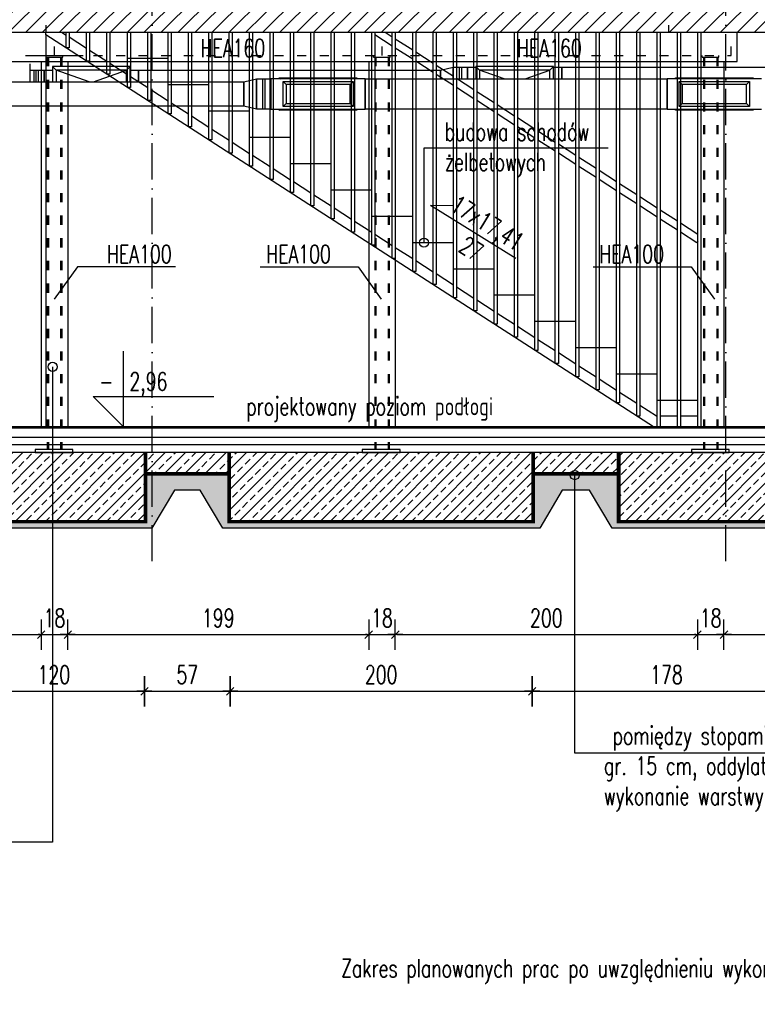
# Model space of a CAD drawing. Header units: millimetres. Extents: x 167273 to 188273, y -125105 to -88145.
# Tile 79 of 210: x 173765 to 174254, y -107184 to -106532. Entities that reach past the tile are written whole.
import ezdxf

# ---------------------------------------------------------------- set-up
doc = ezdxf.new("R2010")
doc.units = ezdxf.units.MM
doc.header["$PDMODE"] = 35
doc.header["$PDSIZE"] = 5
for name, pattern in [('ACAD_ISO03W100', [30, 12, -18]), ('ACAD_ISO10W100', [18, 12, -3, 0, -3]), ('DASHED', [0.75, 0.5, -0.25])]:
    doc.linetypes.add(name, pattern=pattern)
for name, color, linetype in [('!_balustrada', 173, 'Continuous'), ('!_ppoz', 10, 'Continuous'), ('a-op_leader', 9, 'Continuous'), ('a-op_text', 9, 'Continuous'), ('a-osie', 1, 'ACAD_ISO10W100'), ('a-wymiary', 9, 'Continuous'), ('b-izolacja', 8, 'BATTING'), ('b-konstrukcja', 17, 'Continuous'), ('b-przerywana1', 9, 'ACAD_ISO03W100'), ('b-przerywana2', 2, 'ACAD_ISO03W100'), ('b-widokowa', 7, 'Continuous'), ('b-ściany', 2, 'Continuous'), ('h-hatch', 8, 'Continuous')]:
    doc.layers.add(name, color=color, linetype=linetype)
doc.layers.add('!_zakres_biblioteka', color=7, linetype='Continuous', true_color=0x00b800)
doc.styles.add('PPAB_100', font='romans.shx', dxfattribs={"width": 0.7, "height": 12})
doc.styles.add('PPAB_50', font='romans.shx', dxfattribs={"width": 0.7, "height": 8})
doc.linetypes.add('BATTING', pattern='A,0.0001,-0.1,[134,ltypeshp.shx,S=0.1,R=0,X=-0.1,Y=0],-0.2,[134,ltypeshp.shx,S=0.1,R=180,X=0.1,Y=0],-0.1', length=0.4001)
doc.dimstyles.new('newPPAB_100', dxfattribs={"dimscale": 0, "dimtxt": 16, "dimasz": 1, "dimexe": 10, "dimexo": 10, "dimgap": 5, "dimtad": 1, "dimdec": 0, "dimzin": 0, "dimdsep": 46, "dimtxsty": 'PPAB_100', "dimblk": 'tick_50', "dimcen": 0.09, "dimdle": 5, "dimse1": 1, "dimse2": 1, "dimclrd": 9, "dimclre": 9, "dimclrt": 161, "dimadec": 0, "dimazin": 0, "dimtfac": 1, "dimtdec": 0, "dimtix": 1, "dimtmove": 2, "dimatfit": 0, "dimldrblk": 'tick_50', "dimfxl": 0, "dimtolj": 1, "dimtzin": 0, "dimarcsym": 0})
pattern_1 = [(45, (0, 5000), (-6.7351921, 6.7351921), []), (45, (6.735, 5000), (-6.7351921, 6.7351921), [4.7625, -2.38125])]
pattern_2 = [(45, (0, 10000), (-5.61266008, 5.61266008), [])]

# ---------------------------------------------------------------- blocks, each defined once
blk = doc.blocks.new('kota')
at = {"layer": 'a-op_text'}
for p, q in [((-27153.37, 102049.9), (-27153.37, 102074.9)), ((-27163.37, 102059.9), (-27123.37, 102059.9)), ((-27153.37, 102049.9), (-27163.37, 102059.9))]:
    blk.add_line(p, q, dxfattribs=at)
at = {"layer": 'a-op_text', "style": 'PPAB_50', "flags": 4}
for tag, p in [('ZNAK', (-27161.37, 102061.9)), ('WARTOSC', (-27151.37, 102061.9))]:
    blk.add_attdef(tag, p, '', height=8, dxfattribs=at)
blk = doc.blocks.new('tick_50')
at = {"color": 9, "ltscale": 20}
for p, q in [((0, 10), (0, -10)), ((-5, 0), (5, 0))]:
    blk.add_line(p, q, dxfattribs=at)
at = {"color": 0}
blk.add_line((2.5, 2.5), (-2.5, -2.5), dxfattribs=at)
blk = doc.blocks.new('*D229')
at = {"layer": 'a-wymiary', "color": 9, "lineweight": -2}
for p, q in [((174283.13, -106539.35), (174283.13, -106538.35)), ((174283.13, -106559.55), (174283.13, -106540.35)), ((174283.13, -106560.55), (174283.13, -106561.55))]:
    blk.add_line(p, q, dxfattribs=at)
at = {"layer": 'Defpoints', "color": 0}
for p in [(174240.44, -106540.35), (174283.13, -106540.35), (174231.65, -106559.55)]:
    blk.add_point(p, dxfattribs=at)
at = {"layer": 'a-wymiary', "color": 9, "lineweight": -2}
for p, rotation in [((174283.13, -106540.35), 270), ((174283.13, -106559.55), 90)]:
    blk.add_blockref('tick_50', p, dxfattribs=dict(at, rotation=rotation))
at = {"layer": 'a-wymiary', "color": 161, "insert": (174272.13, -106549.95), "char_height": 12, "attachment_point": 5, "rotation": 90, "style": 'PPAB_100'}
blk.add_mtext('\\A1;19', dxfattribs=at)
blk = doc.blocks.new('*D254')
at = {"layer": 'a-wymiary', "color": 9, "lineweight": -2}
for p, q in [((173690, -106800.35), (173690, -106799.35)), ((173690, -106818.35), (173690, -106801.35)), ((173690, -106819.35), (173690, -106820.35))]:
    blk.add_line(p, q, dxfattribs=at)
at = {"layer": 'Defpoints', "color": 0}
for p in [(173690, -106801.35), (173774.43, -106801.35), (173727.76, -106818.35)]:
    blk.add_point(p, dxfattribs=at)
at = {"layer": 'a-wymiary', "color": 9, "lineweight": -2}
for p, rotation in [((173690, -106801.35), 270), ((173690, -106818.35), 90)]:
    blk.add_blockref('tick_50', p, dxfattribs=dict(at, rotation=rotation))
at = {"layer": 'a-wymiary', "color": 161, "insert": (173677.71, -106791.16), "char_height": 12, "attachment_point": 5, "rotation": 90, "style": 'PPAB_100'}
blk.add_mtext('\\A1;17', dxfattribs=at)
blk = doc.blocks.new('went_piwnica_przekroj')
at = {"layer": 'h-hatch', "extrusion": (2.44929e-16, 1, -1.83697e-16)}
for p, q in [((3048.34, -1476.16, -50.43), (3048.34, -1480.66, -50.43)), ((3063.34, -1477.91, -50.43), (3065.84, -1480.41, -50.43)), ((3063.34, -1477.91, -50.43), (3063.34, -1488.16, -50.43)), ((3114.84, -1477.91, -50.43), (3063.34, -1477.91, -50.43)), ((3114.84, -1477.91, -50.43), (3112.34, -1480.41, -50.43)), ((3114.84, -1488.16, -50.43), (3114.84, -1477.91, -50.43)), ((3328.84, -1478.66, -50.43), (3320.34, -1480.66, -50.43)), ((3328.84, -1486.16, -50.43), (3328.84, -1478.66, -50.43)), ((3328.84, -1478.66, -50.43), (3328.84, -1486.16, -50.43)), ((3338.34, -1478.66, -50.43), (3328.84, -1478.66, -50.43)), ((3332.84, -1478.66, -50.43), (3332.84, -1486.16, -50.43)), ((3334.34, -1478.66, -50.43), (3334.34, -1486.16, -50.43)), ((3338.34, -1478.66, -50.43), (3338.34, -1486.16, -50.43)), ((3343.84, -1478.66, -50.43), (3338.34, -1478.66, -50.43)), ((3338.34, -1486.16, -50.43), (3338.34, -1478.66, -50.43)), ((3343.84, -1477.91, -50.43), (3346.34, -1480.41, -50.43)), ((3343.84, -1477.91, -50.43), (3343.84, -1486.16, -50.43)), ((3395.34, -1477.91, -50.43), (3343.84, -1477.91, -50.43)), ((3395.34, -1477.91, -50.43), (3392.84, -1480.41, -50.43)), ((3395.34, -1486.16, -50.43), (3395.34, -1477.91, -50.43)), ((3400.84, -1478.66, -50.43), (3395.34, -1478.66, -50.43)), ((3400.84, -1478.66, -50.43), (3400.84, -1486.16, -50.43)), ((3600.84, -1478.66, -50.43), (3400.84, -1478.66, -50.43)), ((3400.84, -1486.16, -50.43), (3400.84, -1478.66, -50.43)), ((3048.34, -1480.66, -50.43), (3048.34, -1488.16, -50.43)), ((3051.34, -1480.66, -50.43), (3048.34, -1480.66, -50.43)), ((3048.34, -1480.66, -50.43), (3048.34, -1488.16, -50.43)), ((3057.84, -1480.66, -50.43), (3048.34, -1480.66, -50.43)), ((3051.34, -1488.16, -50.43), (3051.34, -1480.66, -50.43)), ((3052.34, -1480.66, -50.43), (3052.34, -1488.16, -50.43)), ((3053.84, -1480.66, -50.43), (3053.84, -1488.16, -50.43)), ((3057.84, -1480.66, -50.43), (3057.84, -1488.16, -50.43)), ((3063.34, -1480.66, -50.43), (3057.84, -1480.66, -50.43)), ((3057.84, -1488.16, -50.43), (3057.84, -1480.66, -50.43)), ((3120.34, -1480.66, -50.43), (3114.84, -1480.66, -50.43)), ((3120.34, -1480.66, -50.43), (3120.34, -1488.16, -50.43)), ((3320.34, -1480.66, -50.43), (3120.34, -1480.66, -50.43)), ((3120.34, -1488.16, -50.43), (3120.34, -1480.66, -50.43)), ((3320.34, -1480.66, -50.43), (3320.34, -1486.16, -50.43)), ((3320.34, -1486.16, -50.43), (3320.34, -1480.66, -50.43))]:
    blk.add_line(p, q, dxfattribs=at)
at = {"layer": 'h-hatch'}
for p, q in [((3065.84, -1480.41, -50.43), (3065.84, -1488.16, -50.43)), ((3112.34, -1480.41, -50.43), (3065.84, -1480.41, -50.43)), ((3087.68, -1488.16, -50.43), (3065.84, -1480.41, -50.43)), ((3090.5, -1488.16, -50.43), (3112.34, -1480.41, -50.43)), ((3112.34, -1488.16, -50.43), (3112.34, -1480.41, -50.43)), ((3346.34, -1480.41, -50.43), (3346.34, -1486.16, -50.43)), ((3392.84, -1480.41, -50.43), (3346.34, -1480.41, -50.43)), ((3362.54, -1486.16, -50.43), (3346.34, -1480.41, -50.43)), ((3376.63, -1486.16, -50.43), (3392.84, -1480.41, -50.43)), ((3392.84, -1486.16, -50.43), (3392.84, -1480.41, -50.43))]:
    blk.add_line(p, q, dxfattribs=at)
at = {"layer": 'h-hatch', "extrusion": (-1.22465e-16, -1, 1.83697e-16)}
for p, q in [((3190.12, -1488.16, -50.43), (3198.62, -1486.16, -50.43)), ((3198.62, -1506.16, -50.43), (3198.62, -1486.16, -50.43)), ((3198.62, -1486.16, -50.43), (3198.62, -1506.16, -50.43)), ((3198.62, -1486.16, -50.43), (3208.12, -1486.16, -50.43)), ((3202.62, -1486.16, -50.43), (3202.62, -1506.16, -50.43)), ((3204.12, -1486.16, -50.43), (3204.12, -1506.16, -50.43)), ((3208.12, -1486.16, -50.43), (3208.12, -1496.16, -50.43)), ((3270.62, -1486.16, -50.43), (3208.12, -1486.16, -50.43)), ((3208.12, -1506.16, -50.43), (3208.12, -1486.16, -50.43)), ((3213.62, -1485.41, -50.43), (3214.36, -1486.16, -50.43)), ((3213.62, -1485.41, -50.43), (3265.12, -1485.41, -50.43)), ((3213.62, -1486.16, -50.43), (3213.62, -1485.41, -50.43)), ((3264.36, -1486.16, -50.43), (3265.12, -1485.41, -50.43)), ((3265.12, -1485.41, -50.43), (3265.12, -1486.16, -50.43)), ((3270.62, -1486.16, -50.43), (3270.62, -1506.16, -50.43)), ((3270.62, -1486.16, -50.43), (3470.62, -1486.16, -50.43)), ((3270.62, -1496.16, -50.43), (3270.62, -1486.16, -50.43)), ((3470.62, -1486.16, -50.43), (3470.62, -1496.16, -50.43)), ((3533.12, -1486.16, -50.43), (3470.62, -1486.16, -50.43)), ((3470.62, -1506.16, -50.43), (3470.62, -1486.16, -50.43)), ((3476.12, -1485.41, -50.43), (3476.86, -1486.16, -50.43)), ((3476.12, -1485.41, -50.43), (3527.62, -1485.41, -50.43)), ((3476.12, -1486.16, -50.43), (3476.12, -1485.41, -50.43)), ((3526.86, -1486.16, -50.43), (3527.62, -1485.41, -50.43)), ((3527.62, -1485.41, -50.43), (3527.62, -1486.16, -50.43)), ((2990.12, -1488.16, -50.43), (3190.12, -1488.16, -50.43)), ((3190.12, -1488.16, -50.43), (3190.12, -1504.16, -50.43)), ((3190.12, -1504.16, -50.43), (3190.12, -1488.16, -50.43)), ((3208.12, -1496.16, -50.43), (3208.12, -1506.16, -50.43)), ((3270.62, -1506.16, -50.43), (3270.62, -1496.16, -50.43)), ((3470.62, -1496.16, -50.43), (3470.62, -1506.16, -50.43)), ((3190.12, -1504.16, -50.43), (2990.12, -1504.16, -50.43)), ((3198.62, -1506.16, -50.43), (3190.12, -1504.16, -50.43)), ((3208.12, -1506.16, -50.43), (3198.62, -1506.16, -50.43)), ((3208.12, -1506.16, -50.43), (3270.62, -1506.16, -50.43)), ((3213.62, -1506.91, -50.43), (3214.36, -1506.16, -50.43)), ((3213.62, -1506.91, -50.43), (3213.62, -1506.16, -50.43)), ((3265.12, -1506.91, -50.43), (3213.62, -1506.91, -50.43)), ((3265.12, -1506.91, -50.43), (3264.36, -1506.16, -50.43)), ((3265.12, -1506.16, -50.43), (3265.12, -1506.91, -50.43)), ((3470.62, -1506.16, -50.43), (3270.62, -1506.16, -50.43)), ((3470.62, -1506.16, -50.43), (3533.12, -1506.16, -50.43)), ((3476.12, -1506.91, -50.43), (3476.86, -1506.16, -50.43)), ((3476.12, -1506.91, -50.43), (3476.12, -1506.16, -50.43)), ((3527.62, -1506.91, -50.43), (3476.12, -1506.91, -50.43)), ((3527.62, -1506.91, -50.43), (3526.86, -1506.16, -50.43)), ((3527.62, -1506.16, -50.43), (3527.62, -1506.91, -50.43))]:
    blk.add_line(p, q, dxfattribs=at)
at = {"layer": 'h-hatch', "extrusion": (0, -1.22465e-16, -1)}
for p, q in [((3216.12, -1487.91, -50.43), (3218.12, -1489.91, -50.43)), ((3216.12, -1487.91, -50.43), (3262.62, -1487.91, -50.43)), ((3216.12, -1504.41, -50.43), (3216.12, -1487.91, -50.43)), ((3260.62, -1489.91, -50.43), (3218.12, -1489.91, -50.43)), ((3218.12, -1489.91, -50.43), (3218.12, -1502.41, -50.43)), ((3260.62, -1489.91, -50.43), (3262.62, -1487.91, -50.43)), ((3260.62, -1502.41, -50.43), (3260.62, -1489.91, -50.43)), ((3262.62, -1487.91, -50.43), (3262.62, -1504.41, -50.43)), ((3478.62, -1487.91, -50.43), (3480.62, -1489.91, -50.43)), ((3478.62, -1487.91, -50.43), (3525.12, -1487.91, -50.43)), ((3478.62, -1504.41, -50.43), (3478.62, -1487.91, -50.43)), ((3523.12, -1489.91, -50.43), (3480.62, -1489.91, -50.43)), ((3480.62, -1489.91, -50.43), (3480.62, -1502.41, -50.43)), ((3523.12, -1489.91, -50.43), (3525.12, -1487.91, -50.43)), ((3523.12, -1502.41, -50.43), (3523.12, -1489.91, -50.43)), ((3525.12, -1487.91, -50.43), (3525.12, -1504.41, -50.43)), ((3216.12, -1504.41, -50.43), (3218.12, -1502.41, -50.43)), ((3262.62, -1504.41, -50.43), (3216.12, -1504.41, -50.43)), ((3218.12, -1502.41, -50.43), (3260.62, -1502.41, -50.43)), ((3262.62, -1504.41, -50.43), (3260.62, -1502.41, -50.43)), ((3478.62, -1504.41, -50.43), (3480.62, -1502.41, -50.43)), ((3525.12, -1504.41, -50.43), (3478.62, -1504.41, -50.43)), ((3480.62, -1502.41, -50.43), (3523.12, -1502.41, -50.43)), ((3525.12, -1504.41, -50.43), (3523.12, -1502.41, -50.43))]:
    blk.add_line(p, q, dxfattribs=at)
blk = doc.blocks.new('*D1156')
at = {"layer": 'a-wymiary', "color": 9, "lineweight": -2}
for p, q in [((173778.37, -106938.92), (173777.37, -106938.92)), ((173779.37, -106938.92), (173796.97, -106938.92)), ((173797.97, -106938.92), (173798.97, -106938.92))]:
    blk.add_line(p, q, dxfattribs=at)
at = {"layer": 'Defpoints', "color": 0}
for p in [(173779.37, -106801.35), (173796.97, -106801.35), (173796.97, -106938.92)]:
    blk.add_point(p, dxfattribs=at)
at = {"layer": 'a-wymiary', "color": 9, "lineweight": -2}
blk.add_blockref('tick_50', (173779.37, -106938.92), dxfattribs=at)
at = {"layer": 'a-wymiary', "color": 9, "lineweight": -2, "rotation": 180}
blk.add_blockref('tick_50', (173796.97, -106938.92), dxfattribs=at)
at = {"layer": 'a-wymiary', "color": 161, "insert": (173788.17, -106927.92), "char_height": 12, "attachment_point": 5, "style": 'PPAB_100'}
blk.add_mtext('\\A1;18', dxfattribs=at)
blk = doc.blocks.new('*D1158')
at = {"layer": 'a-wymiary', "color": 9, "lineweight": -2}
for p, q in [((173995.3, -106938.92), (173994.3, -106938.92)), ((173996.3, -106938.92), (174013.9, -106938.92)), ((174014.9, -106938.92), (174015.9, -106938.92))]:
    blk.add_line(p, q, dxfattribs=at)
at = {"layer": 'Defpoints', "color": 0}
for p in [(173996.3, -106801.35), (174013.9, -106801.35), (174013.9, -106938.92)]:
    blk.add_point(p, dxfattribs=at)
at = {"layer": 'a-wymiary', "color": 9, "lineweight": -2}
blk.add_blockref('tick_50', (173996.3, -106938.92), dxfattribs=at)
at = {"layer": 'a-wymiary', "color": 9, "lineweight": -2, "rotation": 180}
blk.add_blockref('tick_50', (174013.9, -106938.92), dxfattribs=at)
at = {"layer": 'a-wymiary', "color": 161, "insert": (174005.1, -106927.92), "char_height": 12, "attachment_point": 5, "style": 'PPAB_100'}
blk.add_mtext('\\A1;18', dxfattribs=at)
blk = doc.blocks.new('*D1160')
at = {"layer": 'a-wymiary', "color": 9, "lineweight": -2}
for p, q in [((174213.05, -106938.92), (174212.05, -106938.92)), ((174214.05, -106938.92), (174231.65, -106938.92)), ((174232.65, -106938.92), (174233.65, -106938.92))]:
    blk.add_line(p, q, dxfattribs=at)
at = {"layer": 'Defpoints', "color": 0}
for p in [(174214.05, -106801.35), (174231.65, -106801.35), (174231.65, -106938.92)]:
    blk.add_point(p, dxfattribs=at)
at = {"layer": 'a-wymiary', "color": 9, "lineweight": -2}
blk.add_blockref('tick_50', (174214.05, -106938.92), dxfattribs=at)
at = {"layer": 'a-wymiary', "color": 9, "lineweight": -2, "rotation": 180}
blk.add_blockref('tick_50', (174231.65, -106938.92), dxfattribs=at)
at = {"layer": 'a-wymiary', "color": 161, "insert": (174222.85, -106927.92), "char_height": 12, "attachment_point": 5, "style": 'PPAB_100'}
blk.add_mtext('\\A1;18', dxfattribs=at)

msp = doc.modelspace()

# ---------------------------------------------------------------- hatches: boundary and pattern name
at = {"layer": 'h-hatch'}
h = msp.add_hatch(dxfattribs=at)
h.set_pattern_fill('ANSI31', color=256, scale=2.5, style=0)
h.set_pattern_definition(pattern_2)
h.paths.add_polyline_path([(174186.44, -106507.36), (173794.44, -106507.37), (173794.44, -106540.35), (174186.44, -106540.35)])
h.paths.add_polyline_path([(173794.44, -106507.37), (173669.46, -106507.37), (173669.46, -106540.35), (173794.44, -106540.35)])
h.paths.add_polyline_path([(173669.46, -106507.37), (173487.44, -106507.38), (173487.44, -106505.35), (173064.44, -106505.35), (173064.44, -106523.35), (173065.44, -106523.35), (173065.44, -106540.35), (173456.44, -106540.35), (173456.44, -106564.35), (173498.44, -106564.35), (173498.44, -106540.35), (173669.46, -106540.35)])
h = msp.add_hatch(dxfattribs=at)
h.set_pattern_fill('ANSI31', color=256, scale=2.5, style=0)
h.set_pattern_definition(pattern_2)
h.paths.add_polyline_path([(179254.44, -106505.35), (174991.94, -106505.35), (174991.94, -106507.35), (174186.44, -106507.36), (174186.44, -106540.35), (174994.44, -106540.35), (175009.44, -106540.35), (175326.44, -106540.35), (175326.44, -106726.35), (175370.44, -106726.35), (175370.44, -106540.35), (176510.44, -106540.35), (176510.44, -106726.35), (175379.44, -106726.35), (175379.44, -106746.35), (176547.44, -106746.35), (176547.44, -106540.35), (177148.44, -106540.35), (177148.44, -106760.35), (179407.44, -106760.35), (179407.44, -106523.35), (179385.44, -106523.35), (179385.44, -106680.35), (179273.44, -106680.35), (179254.44, -106680.35), (179254.44, -106695.35), (179385.44, -106695.35), (179385.44, -106740.35), (179254.44, -106740.35), (179254.44, -106695.35)])
h.paths.add_polyline_path([(177178.44, -106540.35), (179211.44, -106540.35), (179211.44, -106740.35), (177178.44, -106740.35)], flags=16)
h = msp.add_hatch(dxfattribs=at)
h.set_pattern_fill('ANSI33', color=256, scale=1.5, style=0)
h.set_pattern_definition(pattern_1)
h.paths.add_polyline_path([(173847.76, -106818.35), (173727.76, -106818.35), (173727.76, -106863.35), (173847.76, -106863.35)])
h = msp.add_hatch(dxfattribs=at)
h.set_pattern_fill('ANSI33', color=256, scale=1.5, style=0)
h.set_pattern_definition(pattern_1)
h.paths.add_polyline_path([(173904.58, -106818.35), (173847.76, -106818.35), (173847.76, -106833.35), (173904.58, -106833.35)])
h = msp.add_hatch(dxfattribs=at)
h.set_pattern_fill('ANSI33', color=256, scale=1.5, style=0)
h.set_pattern_definition(pattern_1)
h.paths.add_polyline_path([(174104.58, -106818.35), (173904.58, -106818.35), (173904.58, -106863.35), (174104.58, -106863.35)])
h = msp.add_hatch(dxfattribs=at)
h.set_pattern_fill('ANSI33', color=256, scale=1.5, style=0)
h.set_pattern_definition(pattern_1)
h.paths.add_polyline_path([(174162.59, -106818.35), (174104.58, -106818.35), (174104.58, -106833.35), (174162.59, -106833.35)])
h = msp.add_hatch(dxfattribs=at)
h.set_pattern_fill('ANSI33', color=256, scale=1.5, style=0)
h.set_pattern_definition(pattern_1)
h.paths.add_polyline_path([(174282.59, -106818.35), (174162.59, -106818.35), (174162.59, -106863.35), (174282.59, -106863.35)])
h = msp.add_hatch(dxfattribs=at)
h.set_pattern_fill('DASH', color=256, angle=45, style=0)
h.set_pattern_definition([(45, (0, 5000), (4e-16, 4.49012806), [3.175, -3.175])])
h.paths.add_polyline_path([(173867.76, -106843.35), (173884.58, -106843.35), (173899.58, -106868.35), (174109.58, -106868.35), (174124.58, -106843.35), (174142.59, -106843.35), (174157.59, -106868.35), (174282.59, -106868.35), (174282.59, -106863.35), (174162.59, -106863.35), (174162.59, -106833.35), (174104.58, -106833.35), (174104.58, -106863.35), (173904.58, -106863.35), (173904.58, -106833.35), (173847.76, -106833.35), (173847.76, -106863.35), (173727.76, -106863.35), (173727.76, -106868.35), (173852.76, -106868.35)])

# ---------------------------------------------------------------- linework, layer by layer
at = {"layer": '!_balustrada'}
msp.add_line((173782.44, -106541.8), (173782.44, -106540.35), dxfattribs=at)
for points in [[(174184.92, -106801.35), (173782.44, -106541.8)], [(173795.94, -106542.18), (173792.84, -106540.18)], [(173797.94, -106540.35), (173797.94, -106550.51), (173795.94, -106550.51), (173795.94, -106540.35)], [(173809.44, -106550.88), (173797.94, -106543.47)], [(173811.44, -106540.35), (173811.44, -106559.21), (173809.44, -106559.21), (173809.44, -106540.35)], [(173824.94, -106540.35), (173824.94, -106567.92), (173822.94, -106567.92), (173822.94, -106540.35)], [(173838.44, -106540.35), (173838.44, -106576.63), (173836.44, -106576.63), (173836.44, -106540.35)], [(173851.94, -106540.35), (173851.94, -106585.33), (173849.94, -106585.33), (173849.94, -106540.35)], [(173865.44, -106540.35), (173865.44, -106594.04), (173863.44, -106594.04), (173863.44, -106540.35)], [(173878.94, -106540.35), (173878.94, -106602.74), (173876.94, -106602.74), (173876.94, -106540.35)], [(173892.44, -106540.35), (173892.44, -106611.45), (173890.44, -106611.45), (173890.44, -106540.35)], [(173905.94, -106540.35), (173905.94, -106620.15), (173903.94, -106620.15), (173903.94, -106540.35)], [(173919.44, -106540.35), (173919.44, -106628.86), (173917.44, -106628.86), (173917.44, -106540.35)], [(173932.94, -106540.35), (173932.94, -106637.57), (173930.94, -106637.57), (173930.94, -106540.35)], [(173946.44, -106540.35), (173946.44, -106646.27), (173944.44, -106646.27), (173944.44, -106540.35)], [(173959.94, -106540.35), (173959.94, -106654.98), (173957.94, -106654.98), (173957.94, -106540.35)], [(173973.44, -106540.35), (173973.44, -106663.68), (173971.44, -106663.68), (173971.44, -106540.35)], [(173986.94, -106540.35), (173986.94, -106672.39), (173984.94, -106672.39), (173984.94, -106540.35)], [(173998.44, -106540.6), (173998.06, -106540.35)], [(174000.44, -106540.35), (174000.44, -106681.1), (173998.44, -106681.1), (173998.44, -106540.35)], [(174011.94, -106549.3), (174000.44, -106541.88)], [(174011.94, -106543.35), (174007.29, -106540.35)], [(174013.94, -106540.35), (174013.94, -106689.8), (174011.94, -106689.8), (174011.94, -106540.35)], [(174027.44, -106540.35), (174027.44, -106698.51), (174025.44, -106698.51), (174025.44, -106540.35)], [(174040.94, -106540.35), (174040.94, -106707.21), (174038.94, -106707.21), (174038.94, -106540.35)], [(174054.44, -106540.35), (174054.44, -106715.92), (174052.44, -106715.92), (174052.44, -106540.35)], [(174067.94, -106540.35), (174067.94, -106724.63), (174065.94, -106724.63), (174065.94, -106540.35)], [(174081.44, -106540.35), (174081.44, -106733.33), (174079.44, -106733.33), (174079.44, -106540.35)], [(174094.94, -106540.35), (174094.94, -106742.04), (174092.94, -106742.04), (174092.94, -106540.35)], [(174108.44, -106540.35), (174108.44, -106750.74), (174106.44, -106750.74), (174106.44, -106540.35)], [(174121.94, -106540.35), (174121.94, -106759.45), (174119.94, -106759.45), (174119.94, -106540.35)], [(174135.44, -106540.35), (174135.44, -106768.15), (174133.44, -106768.15), (174133.44, -106540.35)], [(174148.94, -106540.35), (174148.94, -106776.86), (174146.94, -106776.86), (174146.94, -106540.35)], [(174162.44, -106540.35), (174162.44, -106785.57), (174160.44, -106785.57), (174160.44, -106540.35)], [(174175.94, -106540.35), (174175.94, -106794.27), (174173.94, -106794.27), (174173.94, -106540.35)], [(174189.44, -106540.35), (174189.44, -106801.35), (174187.44, -106801.35), (174187.44, -106540.35)], [(174202.94, -106540.35), (174202.94, -106801.35), (174200.94, -106801.35), (174200.94, -106540.35)], [(174216.44, -106540.35), (174216.44, -106801.35), (174214.44, -106801.35), (174214.44, -106540.35)], [(174025.44, -106552.06), (174013.94, -106544.64)], [(173822.94, -106559.59), (173811.44, -106552.17)], [(174025.44, -106558.01), (174013.94, -106550.59)], [(174038.94, -106560.76), (174027.44, -106553.35)], [(173836.44, -106568.3), (173824.94, -106560.88)], [(174038.94, -106566.71), (174027.44, -106559.3)], [(174052.44, -106569.47), (174040.94, -106562.05)], [(173849.94, -106577), (173838.44, -106569.59)], [(174052.44, -106575.42), (174040.94, -106568)], [(174065.94, -106578.18), (174054.44, -106570.76)], [(173863.44, -106585.71), (173851.94, -106578.29)], [(174065.94, -106584.12), (174054.44, -106576.71)], [(174079.44, -106586.88), (174067.94, -106579.46)], [(173876.94, -106594.41), (173865.44, -106587)], [(174079.44, -106592.83), (174067.94, -106585.41)], [(174092.94, -106595.59), (174081.44, -106588.17)], [(173890.44, -106603.12), (173878.94, -106595.7)], [(174092.94, -106601.54), (174081.44, -106594.12)], [(174106.44, -106604.29), (174094.94, -106596.88)], [(173903.94, -106611.83), (173892.44, -106604.41)], [(174106.44, -106610.24), (174094.94, -106602.83)], [(174119.94, -106613), (174108.44, -106605.58)], [(173917.44, -106620.53), (173905.94, -106613.12)], [(174119.94, -106618.95), (174108.44, -106611.53)], [(174133.44, -106621.7), (174121.94, -106614.29)], [(174133.44, -106627.65), (174121.94, -106620.24)], [(173930.94, -106629.24), (173919.44, -106621.82)], [(174146.94, -106630.41), (174135.44, -106622.99)], [(173944.44, -106637.94), (173932.94, -106630.53)], [(174146.94, -106636.36), (174135.44, -106628.94)], [(174160.44, -106639.12), (174148.94, -106631.7)], [(173957.94, -106646.65), (173946.44, -106639.23)], [(174160.44, -106645.07), (174148.94, -106637.65)], [(174173.94, -106647.82), (174162.44, -106640.41)], [(174173.94, -106653.77), (174162.44, -106646.36)], [(173971.44, -106655.35), (173959.94, -106647.94)], [(174187.44, -106656.53), (174175.94, -106649.11)], [(173984.94, -106664.06), (173973.44, -106656.64)], [(174187.44, -106662.48), (174175.94, -106655.06)], [(174200.94, -106665.23), (174189.44, -106657.82)], [(173998.44, -106672.77), (173986.94, -106665.35)], [(174200.94, -106671.18), (174189.44, -106663.77)], [(174214.44, -106673.94), (174202.94, -106666.52)], [(174213.73, -106679.43), (174202.94, -106672.47)], [(174011.94, -106681.47), (174000.44, -106674.06)], [(174214.44, -106678.33), (174213.73, -106679.43)], [(174025.44, -106690.18), (174013.94, -106682.76)], [(174038.94, -106698.88), (174027.44, -106691.47)], [(174052.44, -106707.59), (174040.94, -106700.17)], [(174065.94, -106716.3), (174054.44, -106708.88)], [(174079.44, -106725), (174067.94, -106717.59)], [(174092.94, -106733.71), (174081.44, -106726.29)], [(174106.44, -106742.41), (174094.94, -106735)], [(174119.94, -106751.12), (174108.44, -106743.7)], [(174133.44, -106759.83), (174121.94, -106752.41)], [(174146.94, -106768.53), (174135.44, -106761.12)], [(174160.44, -106777.24), (174148.94, -106769.82)], [(174173.94, -106785.94), (174162.44, -106778.53)], [(174187.44, -106794.35), (174186.98, -106794.35), (174175.94, -106787.23)], [(174200.94, -106794.35), (174189.44, -106794.35)], [(174214.44, -106794.35), (174202.94, -106794.35)]]:
    msp.add_lwpolyline(points, dxfattribs=at)
at = {"layer": '!_ppoz'}
for p, q in [((174240.44, -106559.55), (174240.44, -106540.35)), ((173498.44, -106559.55), (174240.44, -106559.55)), ((173779.37, -106559.55), (173779.37, -106801.35)), ((173796.97, -106559.55), (173796.97, -106801.35)), ((173996.3, -106559.55), (173996.3, -106801.35)), ((174013.9, -106559.55), (174013.9, -106801.35)), ((174214.05, -106559.55), (174214.05, -106801.35)), ((174231.65, -106559.55), (174231.65, -106801.35))]:
    msp.add_line(p, q, dxfattribs=at)
at = {"layer": 'a-op_leader'}
for points in [[(174154.86, -106616.85), (174032.9, -106616.85), (174032.9, -106679.47)], [(174093.74, -106689.92), (174037.21, -106654.76), (174051.97, -106654.54)], [(173786.88, -106761.63), (173786.88, -107076.43), (173303.37, -107076.43)], [(174632.77, -107017.48), (174132.85, -107017.48), (174132.85, -106833.35)]]:
    msp.add_lwpolyline(points, dxfattribs=at)
for centre in [(174032.9, -106679.47), (173786.88, -106761.63), (174132.85, -106833.35)]:
    msp.add_circle(centre, 3, dxfattribs=at)
at = {"layer": 'a-osie', "ltscale": 2}
for p, q in [((173852.94, -106890.35), (173852.94, -105303.03)), ((174232.94, -106890.35), (174232.94, -105303.03))]:
    msp.add_line(p, q, dxfattribs=at)
at = {"layer": 'a-wymiary'}
for points in [[(173868.28, -106695.43), (173803.45, -106695.43), (173788.02, -106716.79)], [(173924.42, -106695.43), (173989.25, -106695.43), (174004.68, -106716.79)], [(174145.08, -106695.43), (174209.91, -106695.43), (174225.34, -106716.79)]]:
    msp.add_lwpolyline(points, dxfattribs=at)
at = {"layer": 'b-izolacja', "ltscale": 10}
msp.add_line((175326.44, -106813.35), (173135.44, -106813.35), dxfattribs=at)
at = {"layer": 'b-konstrukcja', "linetype": 'ACAD_ISO03W100', "ltscale": 0.5}
for p, q in [((173788.12, -106555.55), (173788.12, -106540.35)), ((174005.29, -106555.55), (174005.29, -106540.35)), ((174236.44, -106555.55), (174236.44, -106540.35)), ((173498.93, -106555.55), (174236.44, -106555.55)), ((173783.37, -106556.55), (173783.37, -106816.35)), ((173784.17, -106556.55), (173784.17, -106816.35)), ((173792.17, -106556.55), (173792.17, -106816.35)), ((173792.97, -106556.55), (173792.97, -106816.35)), ((174000.3, -106556.55), (174000.3, -106816.35)), ((174001.1, -106556.55), (174001.1, -106816.35)), ((174009.1, -106556.55), (174009.1, -106816.35)), ((174009.9, -106556.55), (174009.9, -106816.35)), ((174218.05, -106556.55), (174218.05, -106816.35)), ((174218.85, -106556.55), (174218.85, -106816.35)), ((174226.85, -106556.55), (174226.85, -106816.35)), ((174227.65, -106556.55), (174227.65, -106816.35))]:
    msp.add_line(p, q, dxfattribs=at)
at = {"layer": 'b-konstrukcja', "ltscale": 0.5}
for p, q in [((173771.97, -106555.55), (173790.56, -106555.55)), ((173782.67, -106556.55), (173782.67, -106555.55)), ((173782.67, -106556.55), (173793.67, -106556.55)), ((173790.56, -106555.55), (173807.25, -106555.55)), ((173793.67, -106556.55), (173793.67, -106555.55)), ((173999.42, -106556.55), (173999.42, -106555.55)), ((173999.42, -106556.55), (174010.42, -106556.55)), ((173999.6, -106556.55), (174010.6, -106556.55)), ((174010.6, -106556.55), (174010.6, -106555.55)), ((174217.17, -106556.55), (174217.17, -106555.55)), ((174217.17, -106556.55), (174228.17, -106556.55)), ((174217.35, -106556.55), (174228.35, -106556.55)), ((174228.35, -106556.55), (174228.35, -106555.55))]:
    msp.add_line(p, q, dxfattribs=at)
for points in [[(173775.26, -106818.35), (173800.26, -106818.35), (173800.26, -106816.35), (173775.26, -106816.35)], [(173992.08, -106818.35), (174017.08, -106818.35), (174017.08, -106816.35), (173992.08, -106816.35)], [(174210.09, -106818.35), (174235.09, -106818.35), (174235.09, -106816.35), (174210.09, -106816.35)]]:
    msp.add_lwpolyline(points, close=True, dxfattribs=at)
at = {"layer": 'b-przerywana1', "linetype": 'DASHED', "ltscale": 15, "const_width": 2}
for points in [[(173848.76, -106818.35), (173848.76, -106832.35), (173903.58, -106832.35), (173903.58, -106818.35)], [(174105.58, -106818.35), (174105.58, -106832.35), (174161.59, -106832.35), (174161.59, -106818.35)], [(173726.76, -106837.35), (173726.76, -106864.35), (173848.76, -106864.35), (173848.76, -106832.35)], [(173903.58, -106832.35), (173903.58, -106864.35), (174105.58, -106864.35), (174105.58, -106832.35)], [(174161.59, -106832.35), (174161.59, -106864.35), (174283.59, -106864.35), (174283.59, -106837.35)]]:
    msp.add_lwpolyline(points, dxfattribs=at)
at = {"layer": 'b-przerywana2', "ltscale": 0.5}
for p, q in [((173782.44, -106505.35), (173782.44, -106540.35)), ((174194.94, -106505.35), (174194.94, -106540.35))]:
    msp.add_line(p, q, dxfattribs=at)
at = {"layer": 'b-widokowa', "ltscale": 0.5}
msp.add_line((173782.44, -106541.8), (173782.44, -106801.35), dxfattribs=at)
at = {"layer": 'b-widokowa'}
for p, q in [((175326.44, -106802.35), (173135.44, -106802.35)), ((175326.44, -106808.35), (173135.44, -106808.35)), ((173904.58, -106818.35), (173847.76, -106818.35)), ((174162.59, -106818.35), (174104.58, -106818.35)), ((173904.58, -106833.35), (173847.76, -106833.35)), ((174162.59, -106833.35), (174104.58, -106833.35))]:
    msp.add_line(p, q, dxfattribs=at)
at = {"layer": 'b-widokowa', "ltscale": 0.5}
for points in [[(174184.92, -106801.35), (173782.44, -106541.8)], [(174214.44, -106801.35), (174214.44, -106783.94), (174187.44, -106783.94), (174187.44, -106766.53), (174160.44, -106766.53), (174160.44, -106749.12), (174133.44, -106749.12), (174133.44, -106731.7), (174106.44, -106731.7), (174106.44, -106714.29), (174079.44, -106714.29), (174079.44, -106696.88), (174052.44, -106696.88), (174052.44, -106679.47), (174025.44, -106679.47), (174025.44, -106662.06), (173998.44, -106662.06), (173998.44, -106644.65), (173971.44, -106644.65), (173971.44, -106627.23), (173944.44, -106627.23), (173944.44, -106609.82), (173917.44, -106609.82), (173917.44, -106592.41), (173890.44, -106592.41), (173890.44, -106575), (173863.44, -106575), (173863.44, -106557.59), (173836.44, -106557.59), (173836.44, -106540.35)]]:
    msp.add_lwpolyline(points, dxfattribs=at)
at = {"layer": 'b-widokowa'}
msp.add_lwpolyline([(175326.44, -106848.35), (174302.59, -106848.35), (174287.59, -106868.35), (174157.59, -106868.35), (174142.59, -106843.35), (174124.58, -106843.35), (174109.58, -106868.35), (173899.58, -106868.35), (173884.58, -106843.35), (173867.76, -106843.35), (173852.76, -106868.35), (173722.76, -106868.35), (173707.76, -106848.35), (173016.44, -106848.35)], dxfattribs=at)
at = {"layer": 'b-ściany'}
for p, q in [((174994.44, -106540.35), (173498.44, -106540.35)), ((175326.44, -106801.35), (173135.44, -106801.35))]:
    msp.add_line(p, q, dxfattribs=at)
for points in [[(173727.76, -106863.35), (173847.76, -106863.35), (173847.76, -106818.35), (173727.76, -106818.35)], [(173904.58, -106863.35), (174104.58, -106863.35), (174104.58, -106818.35), (173904.58, -106818.35)], [(174162.59, -106863.35), (174282.59, -106863.35), (174282.59, -106818.35), (174162.59, -106818.35)]]:
    msp.add_lwpolyline(points, close=True, dxfattribs=at)

# ---------------------------------------------------------------- block references
at = {"layer": 'a-op_text'}
ref = msp.add_blockref('kota', (228140.55, -310901.16), dxfattribs=dict(at, xscale=2, yscale=2, zscale=2))
ref.add_attrib('ZNAK', '-', (173817.8, -106777.35), dxfattribs={"height": 12, "style": 'PPAB_100', "width": 0.7})
ref.add_attrib('WARTOSC', '2,96', (173837.8, -106777.35), dxfattribs={"height": 12, "style": 'PPAB_100', "width": 0.7})
at = {"layer": 'h-hatch'}
msp.add_blockref('went_piwnica_przekroj', (170723.44, -105084.89), dxfattribs=at)

# ---------------------------------------------------------------- texts
at = {"layer": '!_zakres_biblioteka', "insert": (173978.05, -107153.81), "char_height": 12, "width": 699.6019, "attachment_point": 1, "style": 'PPAB_100'}
msp.add_mtext('{\\Fromans.shx|c238;Zakres planowanych prac po uwzględnieniu wykonanych wcześniejszych etapów realizacji inwestycji:\\P\\PPOM. -1/1\\P\\pi-30,l30,t30;-^Iobniżenie poziomu piwnicy w klatce schodowej pom. -1/1, wykonanie projektowanych warstw podłogowych + zabezpieczenie przeciwwodne ścian fundamentowych, docelowy poziom podłogi powinien być dostosowany do pom. -1/2 i -1/12\\P-^Iwyburzenie i wykonanie nowego pierwszego biegu schodów (ewentualne przedłużenie biegu istniejącego - do weryfikacji na budowie);\\P-^Iwykonanie wykończenia biegu na wzór schodów istniejących powyżej (płytki);\\P-^Imontaż balustrady - kontynuacja istniejącej balustrady, wysokość 1,1 m;\\P-^Iwykonanie obudowy przewodów ciepłowniczych z płyt ogniochronnych o klasie odporności ogniowej EI60 gr. 40 mm (2 x 20 mm);\\P-^Iwykonanie przepustów instalacyjnych ppoż.;\\P-^Iuzupełnienie tynków, malowanie ścian i sufitu;\\P-^Iwykonanie posadzki - płytki ceramiczne + listwy przypodłogowe;\\P-^Iwymiana drzwi D2 i D3 (EI60)\\P-^Imontaż oświetlenia\\P\\P\\pi0,l0,tz;POM. -1/2\\P\\pi-30,l30,t30;-^Iwykonanie wykończenia schodów żelbetowych - okładzina drewniana;\\P-^Iwykonanie balustrady schodów, wys. 1,1 m;\\P-^Izamurowanie przejścia w osi 6, montaż przepustów instalacyjnych EI120;\\P-^Iwykonanie przebicia stropu w miejscu planowanej windy;\\P-^Imontaż windy towarowej wraz z konstrukcją;\\P-^Izabezpieczenie przeciwpożarowe stalowej konstrukcji wzmacniającej strop do klasy REI60 przez obudowę płytami ogniochronnymi (2x20mm);\\P-^Iczęściowy demontaż na czas prac budowlanych  i ponowny montaż wykonanych kanałów wentylacyjnych;\\P-^Iczęściowa przeróbka zmian tras instalacji wodnej - w miejscach kolidujących z planowaną aranżacją;\\P-^Iwzmocnienie podłogi piwnicy w miejscu przeznaczonym pod magazynowanie zwarte - montaż szyn pod regały;\\P-^Iwykonanie posadzki - płytki ceramiczne + listwy przypodłogowe\\P-^Imontaż wpustów posadzkowych z wkładką antyzapachową, \\P-^Ibruzdowanie pod lampy i gniazda, okablowanie;\\P-^Itynkowanie, malowanie stropów i ścian;\\P-^Imontaż opraw oświetleniowych i gniazd;\\P-^Imontaż wyposażenia meblowego}', dxfattribs=at)
at = {"layer": 'a-op_text', "ltscale": 0.5, "char_height": 12, "style": 'PPAB_100'}
for s, insert, width, attachment_point in [('HEA160 ', (173884.91, -106544.67), 474.5811, 1), ('HEA160 ', (174094.61, -106544.67), 474.5811, 1), ('{\\Fromans.shx|c238;budowa schodów \\Pżelbetowych}', (174046.74, -106599.93), 474.5811, 1), ('HEA1{\\Fromans.shx|c238;0}0 ', (173822.97, -106681), 474.5811, 1), ('{\\H1x;HEA1\\Fromans.shx|c238;0\\Fromans.shx|c0;0 }', (173971.26, -106681), 474.5811, 3), ('{\\H1x;HEA1\\Fromans.shx|c238;0\\Fromans.shx|c0;0 }', (174191.92, -106681), 474.5811, 3), ('{\\Fromans.shx|c238;projektowany poziom podłogi}', (173996.99, -106789.72), 339.4053, 5), ('{\\Fromans.shx|c238; pomiędzy stopami fundamentowymi wykonanie płyty betonowej\\Pgr. 15 cm, oddylatowanie płyty od stóp i ławy fundamentowej poprzez wykonanie warstwy poślizgowej z papy lub folii}', (174152.16, -106999.74), 474.5811, 1), ('{\\Fromans.shx|c238;projektowane elementy stalowe (słupy i belki) wzmacniające konstrukcję stropu nad piwnicą, zabezpieczenie przeciwpożarowe stalowej konstrukcji do klasy REI60 przez obudowę płytami ogniochronnymi (2x20mm). Należy zapewnić szczelność połączeń oraz mijankowy układ dolnej i wierzchniej warstwy opłytowania}', (173307.41, -107058.57), 474.5811, 1)]:
    msp.add_mtext(s, dxfattribs=dict(at, insert=insert, width=width, attachment_point=attachment_point))
at = {"layer": 'a-op_text', "ltscale": 0.5, "insert": (174069.61, -106674.91), "char_height": 12, "width": 57.77, "attachment_point": 5, "rotation": 328.01255, "style": 'PPAB_100'}
msp.add_mtext('{\\Fromans.shx|c238;17}x{\\Fromans.shx|c238;17,41}\\P2{\\Fromans.shx|c238;7}', dxfattribs=at)

# ---------------------------------------------------------------- dimensions: what is measured, and where the dimension line sits
at = {"layer": 'a-op_leader'}
msp.add_linear_dim(base=(173690, -106540.35), p1=(173774.43, -106801.35), p2=(173794.44, -106540.35), angle=90, dimstyle='newPPAB_100', override={"dimscale": 1}, dxfattribs=at).render()
at = {"layer": 'a-wymiary'}
dim = msp.add_linear_dim(base=(174283.13, -106540.35), p1=(174231.65, -106559.55), p2=(174240.44, -106540.35), angle=90, dimstyle='newPPAB_100', override={"dimscale": 1}, dxfattribs=at)
dim.commit()
dim.dimension.update_dxf_attribs({"geometry": '*D229', "text_midpoint": (174272.13, -106549.95)})
msp.add_linear_dim(base=(174283.13, -106559.55), p1=(174231.65, -106801.35), p2=(174231.65, -106559.55), angle=90, dimstyle='newPPAB_100', override={"dimscale": 1}, dxfattribs=at).render()
for base, p1, p2 in [((173779.37, -106938.92), (173498.44, -106702.35), (173779.37, -106801.35)), ((173996.3, -106938.92), (173796.97, -106801.35), (173996.3, -106801.35)), ((174214.05, -106938.92), (174013.9, -106801.35), (174214.05, -106801.35)), ((174994.44, -106938.92), (174231.65, -106801.35), (174994.44, -106801.35)), ((173847.76, -106976.43), (173727.76, -106863.35), (173847.76, -106863.35)), ((173904.58, -106976.43), (173847.76, -106863.35), (173904.58, -106863.35)), ((174104.58, -106976.43), (173904.58, -106863.35), (174104.58, -106863.35)), ((174282.59, -106976.43), (174104.58, -106863.35), (174282.59, -106863.35))]:
    msp.add_linear_dim(base=base, p1=p1, p2=p2, dimstyle='newPPAB_100', override={"dimscale": 1}, dxfattribs=at).render()
dim = msp.add_linear_dim(base=(173690, -106801.35), p1=(173727.76, -106818.35), p2=(173774.43, -106801.35), angle=90, dimstyle='newPPAB_100', override={"dimscale": 1}, dxfattribs=at)
dim.commit()
dim.dimension.update_dxf_attribs({"geometry": '*D254', "text_midpoint": (173677.71, -106791.16), "dimtype": 160})
for base, p1, p2, picture, middle in [((173796.97, -106938.92), (173779.37, -106801.35), (173796.97, -106801.35), '*D1156', (173788.17, -106927.92)), ((174013.9, -106938.92), (173996.3, -106801.35), (174013.9, -106801.35), '*D1158', (174005.1, -106927.92)), ((174231.65, -106938.92), (174214.05, -106801.35), (174231.65, -106801.35), '*D1160', (174222.85, -106927.92))]:
    dim = msp.add_linear_dim(base=base, p1=p1, p2=p2, dimstyle='newPPAB_100', override={"dimscale": 1}, dxfattribs=at)
    dim.commit()
    dim.dimension.update_dxf_attribs({"geometry": picture, "text_midpoint": middle})

doc.saveas('drawing.dxf')
